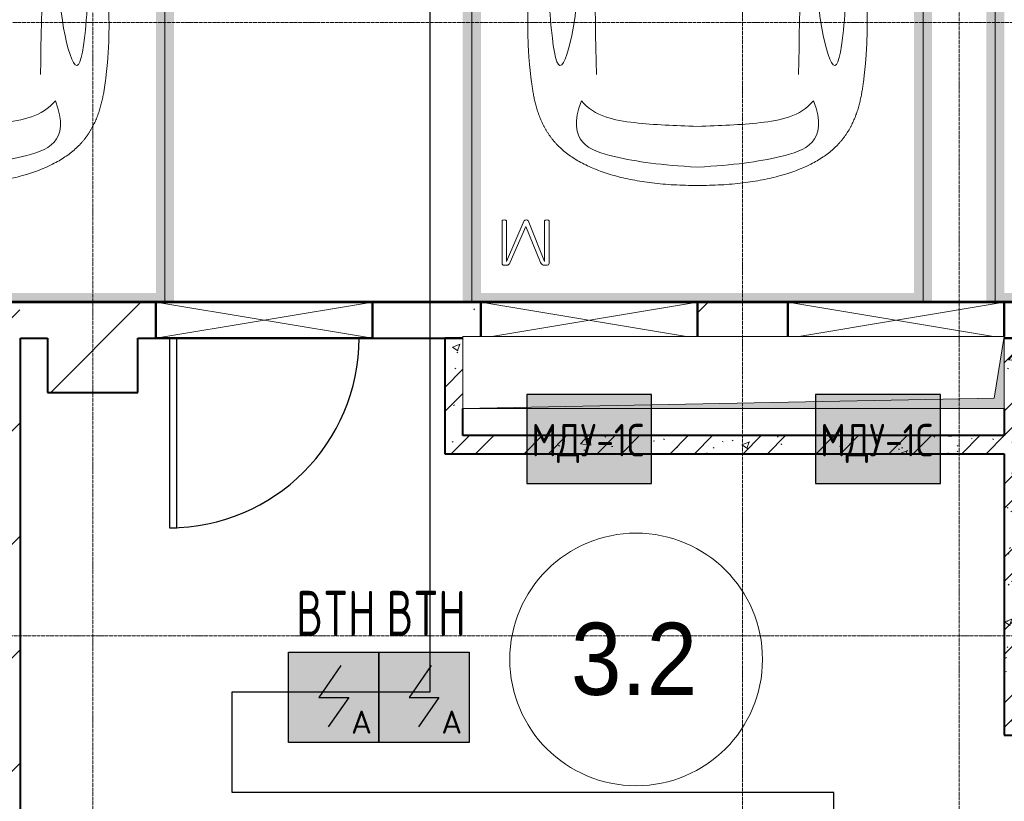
# Model space of a CAD drawing. Header units: millimetres. Extents: x -135639 to 224623, y -383017 to -59102.
# Tile 143 of 256: x 55790 to 61244, y -315932 to -311601. Entities that reach past the tile are written whole.
import ezdxf
from ezdxf.enums import TextEntityAlignment as Align

# ---------------------------------------------------------------- set-up
doc = ezdxf.new("R2010")
doc.units = ezdxf.units.MM
for name, pattern in [('CONTINOUS', [0]), ('Линия сетки', [25, 20, -2.5, 0, -2.5]), ('Невидимые', [5, 3, -2])]:
    doc.linetypes.add(name, pattern=pattern)
for name, color, linetype, lineweight in [('A-000-M_MASS', 7, 'Continuous', 18), ('A-000-MH_MASS', 7, 'Невидимые', 18), ('A-010-A_ROOM', 7, 'Continuous', 20), ('A-200-M_WALL_EXT', 7, 'Continuous', 18), ('A-200-M_WALL_INT', 7, 'Continuous', 18), ('A-200-M_WALL_PAT', 7, 'Continuous', 40), ('A-314-M_WINDOW', 7, 'Continuous', 18), ('A-325-M_DOOR', 7, 'Continuous', 18), ('A-325-M_DOOR_PANEL', 7, 'Continuous', 30), ('C-953-M_PARKING', 7, 'Continuous', 18), ('M-567-M_MECH_EQP', 7, 'Continuous', 18), ('S-280-M_COLUMN', 7, 'Continuous', 18), ('Z-030-M_GRID', 7, 'Continuous', 9), ('Z-060-M_DETAIL', 7, 'Continuous', 18), ('Арматура воздуховодов', 7, 'Continuous', 18), ('ОС', 5, 'Continuous', 25), ('ПС', 7, 'Continuous', 40), ('СС-011-ПОЖ-СИГНАЛИЗАЦИЯ', 1, 'Continuous', 30)]:
    doc.layers.add(name, color=color, linetype=linetype, lineweight=lineweight)
doc.layers.add('ССПС', color=5, linetype='Continuous')
doc.styles.add('1111', font='isocpeur.ttf')
doc.styles.add('Arial_2', font='arial.ttf', dxfattribs={"width": 0.9, "height": 400})
pattern_1 = [(50, (0, 0), (437.2423, -38.2536), [45.72, -502.92]), (355, (0, 0), (-84.5828, 458.5367), [36.576, -402.336]), (100.451, (36.44, -3.2), (352.662, 420.2802), [38.856, -427.416]), (46.184, (0, 121.9), (650.59, -100.9033), [68.58, -754.38]), (96.636, (54.2, 113.5), (569.766, 593.8263), [58.284, -641.125]), (351.184, (0, 121.9), (569.7716, 593.8214), [54.864, -603.504]), (21, (60.96, 91.44), (363.875, -245.4366), [45.72, -502.92]), (326, (60.96, 91.44), (148.3253, 442.0518), [36.576, -402.336]), (71.451, (91.3, 71), (512.201, 196.6115), [38.856, -427.416]), (37.5, (0, 0), (7.41278, 202.9318), [6.706, -390.754, 6.706, -401.726, -403.86]), (37.5, (0, 0), (7.41278, 202.9318), [-805.891, 6.706, -397.154]), (7.5, (0, 0), (160.36715, 240.43305), [6.706, -226.162, 6.706, -381.61, -153.924]), (7.5, (0, 0), (160.36715, 240.43305), [-621.182, 6.706, -147.218]), (327.5, (-135.94, 0), (325.41783, -13.7491), [6.706, -145.694, 6.706, -468.782, -630.936]), (327.5, (-135.94, 0), (325.41783, -13.7491), [-627.888, 6.706, -624.23]), (317.5, (-196.9, 0), (355.51, 61.0244), [6.706, -191.414, 6.706, -309.067, -448.056]), (317.5, (-196.9, 0), (355.51, 61.0244), [-513.893, 6.706, -441.35])]
pattern_2 = [(45, (0, 0), (-202.0558, 202.0558), []), (45, (134.7, 0), (-202.0558, 202.0558), [])]
pattern_3 = [(45, (0, 0), (-628.618, 628.618), []), (45, (628.6, 0), (-628.618, 628.618), [1111.25, -222.25, 6.706, -215.544])]

# ---------------------------------------------------------------- blocks, each defined once
blk = doc.blocks.new('A_PAR_Parking - M-V8-B2_-11_400_')
at = {"layer": 'C-953-M_PARKING', "true_color": 0xf7f9fb}
blk.add_hatch(color=7, dxfattribs=at).paths.add_polyline_path([(-1200, 2650), (-1300, 2650), (-1300, -2650), (-1200, -2650), (-1200, 2600), (1200, 2600), (1200, -2650), (1300, -2650), (1300, -650), (1250, -650), (1250, 150), (1300, 150), (1300, 2650), (-1100, 2650)])
at = {"layer": 'A-000-M_MASS', "color": 253, "true_color": 0xaaaaaa}
for points, knots in [([(0, 2003.8), (-45, 2003.7), (-131.8, 2001.4), (-251.9, 1990.7), (-361.8, 1973.6), (-494.8, 1942.4), (-606.8, 1899.6), (-686.2, 1853.3), (-726.1, 1824.5), (-753.4, 1801.8), (-773.8, 1781.9), (-788.8, 1765.5), (-799.4, 1753.1), (-809.5, 1740.4), (-818.9, 1727.5), (-827.7, 1714.4), (-836.1, 1701.2), (-843.9, 1687.9), (-851.2, 1674.4), (-857.9, 1660.8), (-864.3, 1647.2), (-870.2, 1633.6), (-875.7, 1619.8), (-880.7, 1606), (-885.4, 1592.2), (-889.8, 1578.4), (-893.7, 1564.6), (-897.4, 1550.8), (-900.7, 1537.2), (-903.9, 1523.6), (-906.6, 1510.1), (-909.2, 1496.6), (-911.6, 1483.4), (-913.8, 1470.2), (-915.7, 1457.2), (-917.5, 1444.4), (-919.2, 1431.8), (-920.9, 1419.4), (-922.8, 1403.2), (-925.1, 1383.5), (-927.6, 1360.8), (-929.8, 1338.8), (-931.7, 1317.6), (-934, 1290), (-936.3, 1256.7), (-938.2, 1217.6), (-939.4, 1178.6), (-940, 1138.8), (-940, 1097.3), (-939.6, 1053.4), (-938.7, 1006.6), (-937.5, 956.3), (-936, 902.1), (-934.3, 843.5), (-932.5, 780), (-929.8, 688.2), (-926.5, 558.6), (-922.7, 375.9), (-918.9, 163.4), (-914.9, -81.7), (-911.4, -315.4), (-908.5, -521.3), (-906.9, -630.9), (-906.1, -687.4)], [0, 0, 0, 0, 0.02381, 0.047619, 0.071429, 0.095238, 0.142857, 0.166667, 0.178571, 0.190476, 0.202381, 0.208333, 0.214286, 0.220238, 0.22619, 0.232143, 0.238095, 0.244048, 0.25, 0.255952, 0.261905, 0.267857, 0.27381, 0.279762, 0.285714, 0.291667, 0.297619, 0.303571, 0.309524, 0.315476, 0.321429, 0.327381, 0.333333, 0.339286, 0.345238, 0.35119, 0.357143, 0.363095, 0.369048, 0.380952, 0.392857, 0.404762, 0.416667, 0.428571, 0.452381, 0.47619, 0.5, 0.52381, 0.547619, 0.571429, 0.595238, 0.619048, 0.642857, 0.666667, 0.690476, 0.714286, 0.761905, 0.809524, 0.857143, 0.904762, 0.952381, 0.97619, 1, 1, 1, 1]), ([(-643, 1534.6), (-731.6, 1765.4), (-468.2, 1854.8), (-203.3, 1891), (-1.9, 1901.6)], [0, 0, 0, 0, 0.867049, 1.684227, 1.684227, 1.684227, 1.684227]), ([(-643, 1534.6), (-569.6, 1622.1), (-348.5, 1664.3), (-124, 1672.4), (-1.9, 1676.2)], [0, 0, 0, 0, 0.616728, 1.242165, 1.242165, 1.242165, 1.242165]), ([(-908.3, -1105.9), (-792, -1130), (-753.2, -859.4), (-662.6, -332.1), (-655.4, 196.5), (-660.5, 684.2), (-662.6, 1068.4), (-763.9, 1442.7), (-816.5, 1156.9), (-841.5, 605.2), (-856.7, 17.5), (-856.5, -453.9), (-853.2, -716.7)], [0, 0, 0, 0, 1.013953, 2.476159, 4.172855, 5.704608, 7.082231, 8.244161, 9.589947, 11.154659, 12.917121, 14.362976, 14.362976, 14.362976, 14.362976])]:
    blk.add_open_spline(points, degree=3, knots=knots, dxfattribs=at)
blk.add_open_spline([(-599.3, -190.1), (-592, -24.4), (-575.2, 588.2), (-560, 1389.4)], degree=3, dxfattribs=at)
at = {"layer": 'C-953-M_PARKING', "color": 253, "true_color": 0xaaaaaa}
for p, q in [((-1250, 2650), (-1250, -2650)), ((1250, 2650), (-1200, 2650))]:
    blk.add_line(p, q, dxfattribs=at)
blk = doc.blocks.new('A_PAR_Parking - M-V9-B2_-11_400_')
at = {"layer": 'C-953-M_PARKING', "true_color": 0xf7f9fb}
blk.add_hatch(color=7, dxfattribs=at).paths.add_polyline_path([(-1150, 2650), (-1300, 2650), (-1300, -2650), (-1200, -2650), (-1200, 2600), (1200, 2600), (1200, -2650), (1300, -2650), (1300, -650), (1250, -650), (1250, 150), (1300, 150), (1300, 2650), (-1127.8, 2650)])
at = {"layer": 'C-953-M_PARKING', "color": 253, "true_color": 0xaaaaaa}
for p, q in [((1200, 2650), (-1250, 2650)), ((1250, -2650), (1250, 2650))]:
    blk.add_line(p, q, dxfattribs=at)
blk = doc.blocks.new('A_PAR_Parking - M-V10-B2_-11_400_')
at = {"layer": 'C-953-M_PARKING', "true_color": 0xf7f9fb}
blk.add_hatch(color=7, dxfattribs=at).paths.add_polyline_path([(1300, 2650), (-1300, 2650), (-1300, 150), (-1250, 150), (-1250, -650), (-1300, -650), (-1300, -2650), (-1200, -2650), (-1200, 2600), (1200, 2600), (1200, -2650), (1300, -2650), (1300, 1651.6)])
at = {"layer": 'A-000-M_MASS', "color": 253, "true_color": 0xaaaaaa}
for points, knots in [([(0, 2003.8), (-45, 2003.7), (-131.8, 2001.4), (-251.9, 1990.7), (-361.8, 1973.6), (-494.8, 1942.4), (-606.8, 1899.6), (-686.2, 1853.3), (-726.1, 1824.5), (-753.4, 1801.8), (-773.8, 1781.9), (-788.8, 1765.5), (-799.4, 1753.1), (-809.5, 1740.4), (-818.9, 1727.5), (-827.7, 1714.4), (-836.1, 1701.2), (-843.9, 1687.9), (-851.2, 1674.4), (-857.9, 1660.8), (-864.3, 1647.2), (-870.2, 1633.6), (-875.7, 1619.8), (-880.7, 1606), (-885.4, 1592.2), (-889.8, 1578.4), (-893.7, 1564.6), (-897.4, 1550.8), (-900.7, 1537.2), (-903.9, 1523.6), (-906.6, 1510.1), (-909.2, 1496.6), (-911.6, 1483.4), (-913.8, 1470.2), (-915.7, 1457.2), (-917.5, 1444.4), (-919.2, 1431.8), (-920.9, 1419.4), (-922.8, 1403.2), (-925.1, 1383.5), (-927.6, 1360.8), (-929.8, 1338.8), (-931.7, 1317.6), (-934, 1290), (-936.3, 1256.7), (-938.2, 1217.6), (-939.4, 1178.6), (-940, 1138.8), (-940, 1097.3), (-939.6, 1053.4), (-938.7, 1006.6), (-937.5, 956.3), (-936, 902.1), (-934.3, 843.5), (-932.5, 780), (-929.8, 688.2), (-926.5, 558.6), (-922.7, 375.9), (-918.9, 163.4), (-914.9, -81.7), (-911.4, -315.4), (-908.5, -521.3), (-906.9, -630.9), (-906.1, -687.4)], [0, 0, 0, 0, 0.02381, 0.047619, 0.071429, 0.095238, 0.142857, 0.166667, 0.178571, 0.190476, 0.202381, 0.208333, 0.214286, 0.220238, 0.22619, 0.232143, 0.238095, 0.244048, 0.25, 0.255952, 0.261905, 0.267857, 0.27381, 0.279762, 0.285714, 0.291667, 0.297619, 0.303571, 0.309524, 0.315476, 0.321429, 0.327381, 0.333333, 0.339286, 0.345238, 0.35119, 0.357143, 0.363095, 0.369048, 0.380952, 0.392857, 0.404762, 0.416667, 0.428571, 0.452381, 0.47619, 0.5, 0.52381, 0.547619, 0.571429, 0.595238, 0.619048, 0.642857, 0.666667, 0.690476, 0.714286, 0.761905, 0.809524, 0.857143, 0.904762, 0.952381, 0.97619, 1, 1, 1, 1]), ([(906.1, -687.4), (906.9, -630.9), (908.5, -521.3), (910.7, -366.9), (912.8, -221.9), (915.6, -40.8), (918.9, 163.4), (922.7, 375.9), (926.5, 558.6), (929.8, 688.2), (932.5, 780), (935, 864.7), (937.7, 958.2), (939.4, 1038.8), (940, 1097.3), (940, 1138.8), (939.4, 1178.6), (938.2, 1217.6), (936.6, 1250.1), (934.9, 1276.7), (932.9, 1303.6), (930.5, 1331.5), (927.6, 1360.8), (925.1, 1383.5), (922.8, 1403.2), (920.9, 1419.4), (919.2, 1431.8), (917.5, 1444.4), (915.7, 1457.2), (913.8, 1470.2), (911.6, 1483.4), (909.2, 1496.6), (906.6, 1510.1), (903.9, 1523.6), (900.7, 1537.2), (897.4, 1550.8), (893.7, 1564.6), (889.8, 1578.4), (885.4, 1592.2), (880.7, 1606), (875.7, 1619.8), (870.2, 1633.6), (864.3, 1647.2), (857.9, 1660.8), (851.2, 1674.4), (843.9, 1687.9), (836.1, 1701.2), (827.7, 1714.4), (818.9, 1727.5), (809.5, 1740.4), (799.4, 1753.1), (788.8, 1765.5), (773.8, 1781.9), (753.4, 1801.8), (726.1, 1824.5), (686.2, 1853.3), (629.5, 1886.4), (550.8, 1921), (461.5, 1950.2), (361.8, 1973.6), (251.9, 1990.7), (131.8, 2001.4), (45, 2003.7), (0, 2003.8)], [0, 0, 0, 0, 0.02381, 0.047619, 0.071429, 0.095238, 0.142857, 0.190476, 0.238095, 0.285714, 0.309524, 0.333333, 0.380952, 0.428571, 0.452381, 0.47619, 0.5, 0.52381, 0.547619, 0.559524, 0.571429, 0.595238, 0.607143, 0.619048, 0.630952, 0.636905, 0.642857, 0.64881, 0.654762, 0.660714, 0.666667, 0.672619, 0.678571, 0.684524, 0.690476, 0.696429, 0.702381, 0.708333, 0.714286, 0.720238, 0.72619, 0.732143, 0.738095, 0.744048, 0.75, 0.755952, 0.761905, 0.767857, 0.77381, 0.779762, 0.785714, 0.791667, 0.797619, 0.809524, 0.821429, 0.833333, 0.857143, 0.880952, 0.904762, 0.928571, 0.952381, 0.97619, 1, 1, 1, 1]), ([(-643, 1534.6), (-731.6, 1765.4), (-468.2, 1854.8), (-203.3, 1891), (-1.9, 1901.6)], [0, 0, 0, 0, 0.867049, 1.684227, 1.684227, 1.684227, 1.684227]), ([(643, 1534.6), (731.6, 1765.4), (468.2, 1854.8), (203.3, 1891), (1.9, 1901.6)], [0, 0, 0, 0, 0.867049, 1.684227, 1.684227, 1.684227, 1.684227]), ([(-643, 1534.6), (-569.6, 1622.1), (-348.5, 1664.3), (-124, 1672.4), (-1.9, 1676.2)], [0, 0, 0, 0, 0.616728, 1.242165, 1.242165, 1.242165, 1.242165]), ([(643, 1534.6), (569.6, 1622.1), (348.5, 1664.3), (124, 1672.4), (1.9, 1676.2)], [0, 0, 0, 0, 0.616728, 1.242165, 1.242165, 1.242165, 1.242165]), ([(-908.3, -1105.9), (-792, -1130), (-753.2, -859.4), (-662.6, -332.1), (-655.4, 196.5), (-660.5, 684.2), (-662.6, 1068.4), (-763.9, 1442.7), (-816.5, 1156.9), (-841.5, 605.2), (-856.7, 17.5), (-856.5, -453.9), (-853.2, -716.7)], [0, 0, 0, 0, 1.013953, 2.476159, 4.172855, 5.704608, 7.082231, 8.244161, 9.589947, 11.154659, 12.917121, 14.362976, 14.362976, 14.362976, 14.362976]), ([(908.3, -1105.9), (792, -1130), (753.2, -859.4), (662.6, -332.1), (655.4, 196.5), (660.5, 684.2), (662.6, 1068.4), (763.9, 1442.7), (816.5, 1156.9), (841.5, 605.2), (856.7, 17.5), (856.5, -453.9), (853.2, -716.7)], [0, 0, 0, 0, 1.013953, 2.476159, 4.172855, 5.704608, 7.082231, 8.244161, 9.589947, 11.154659, 12.917121, 14.362976, 14.362976, 14.362976, 14.362976])]:
    blk.add_open_spline(points, degree=3, knots=knots, dxfattribs=at)
for points in [[(-599.3, -190.1), (-592, -24.4), (-575.2, 588.2), (-560, 1389.4)], [(599.3, -190.1), (592, -24.4), (575.2, 588.2), (560, 1389.4)]]:
    blk.add_open_spline(points, degree=3, dxfattribs=at)
at = {"layer": 'C-953-M_PARKING', "color": 253, "true_color": 0xaaaaaa}
for p, q in [((-1250, 2650), (-1250, -2650)), ((0, 2650), (-500, 2650)), ((1250, 2650), (1200, 2650)), ((1250, -2650), (1250, 2650)), ((825.8, 2443.3), (822.1, 2433.8)), ((822.1, 2433.8), (822.1, 2200.1)), ((833.1, 2445.9), (825.8, 2443.3)), ((846, 2445.9), (833.1, 2445.9)), ((854.6, 2444.9), (846, 2445.9)), ((846.5, 2200.1), (846.5, 2425.3)), ((846.5, 2425.3), (938, 2198.7)), ((861.1, 2441.8), (854.6, 2444.9)), ((865.9, 2436.9), (861.1, 2441.8)), ((869.4, 2430.3), (865.9, 2436.9)), ((950, 2231.9), (869.4, 2430.3)), ((1037.2, 2429.5), (950, 2231.9)), ((959.7, 2198.7), (1058.6, 2425.3)), ((1041.4, 2437.3), (1037.2, 2429.5)), ((1046.1, 2442.4), (1041.4, 2437.3)), ((1051.3, 2445.1), (1046.1, 2442.4)), ((1057.5, 2445.9), (1051.3, 2445.1)), ((1071.8, 2445.9), (1057.5, 2445.9)), ((1058.6, 2425.3), (1058.6, 2200.1)), ((1075.5, 2445.3), (1071.8, 2445.9)), ((1071.8, 2445.9), (1075.5, 2445.3)), ((1079, 2443.3), (1075.5, 2445.3)), ((1075.5, 2445.3), (1079, 2443.3)), ((1081.6, 2439.5), (1079, 2443.3)), ((1079, 2443.3), (1081.6, 2439.5)), ((1082.7, 2433.8), (1081.6, 2439.5)), ((1082.7, 2200.1), (1082.7, 2433.8)), ((822.1, 2200.1), (822.6, 2197.9)), ((822.6, 2197.9), (824.5, 2196.4)), ((824.5, 2196.4), (822.6, 2197.9)), ((824.5, 2196.4), (828.2, 2195.4)), ((828.2, 2195.4), (824.5, 2196.4)), ((828.2, 2195.4), (833.8, 2195)), ((833.8, 2195), (839.8, 2195.4)), ((839.8, 2195.4), (843.6, 2196.4)), ((843.6, 2196.4), (839.8, 2195.4)), ((843.6, 2196.4), (845.7, 2197.9)), ((845.7, 2197.9), (843.6, 2196.4)), ((845.7, 2197.9), (846.5, 2200.1)), ((938, 2198.7), (939, 2197.3)), ((939, 2197.3), (938, 2198.7)), ((939, 2197.3), (941, 2196.1)), ((941, 2196.1), (939, 2197.3)), ((941, 2196.1), (944.2, 2195.3)), ((944.2, 2195.3), (941, 2196.1)), ((944.2, 2195.3), (948.9, 2195)), ((948.9, 2195), (944.2, 2195.3)), ((948.9, 2195), (953.2, 2195.3)), ((953.2, 2195.3), (948.9, 2195)), ((953.2, 2195.3), (956.4, 2196.1)), ((956.4, 2196.1), (953.2, 2195.3)), ((956.4, 2196.1), (958.5, 2197.3)), ((958.5, 2197.3), (956.4, 2196.1)), ((958.5, 2197.3), (959.7, 2198.7)), ((959.7, 2198.7), (958.5, 2197.3)), ((1058.6, 2200.1), (1059.2, 2197.9)), ((1059.2, 2197.9), (1061.1, 2196.4)), ((1061.1, 2196.4), (1059.2, 2197.9)), ((1061.1, 2196.4), (1064.9, 2195.4)), ((1064.9, 2195.4), (1061.1, 2196.4)), ((1064.9, 2195.4), (1070.4, 2195)), ((1070.4, 2195), (1076.3, 2195.4)), ((1076.3, 2195.4), (1080, 2196.4)), ((1080, 2196.4), (1076.3, 2195.4)), ((1080, 2196.4), (1082.1, 2197.9)), ((1082.1, 2197.9), (1080, 2196.4)), ((1082.1, 2197.9), (1082.7, 2200.1)), ((1082.7, 2200.1), (1082.1, 2197.9))]:
    blk.add_line(p, q, dxfattribs=at)
blk = doc.blocks.new('A_MEQ_OpeningShaft-Rectangular - ОВ-2726944-B2_-11_400_')
at = {"layer": 'Z-060-M_DETAIL', "true_color": 0xe2e2e2}
blk.add_hatch(color=254, dxfattribs=at).paths.add_polyline_path([(1138.5, 0), (0, 0), (0, -400), (57.1, -57.1), (3000, 0)])
at = {"layer": 'A-000-MH_MASS', "color": 253, "linetype": 'Continuous', "true_color": 0xaaaaaa}
for p, q in [((3000, 0), (0, 0)), ((0, 0), (0, -400)), ((3000, -400), (3000, 0)), ((0, -400), (3000, -400))]:
    blk.add_line(p, q, dxfattribs=at)
at = {"layer": 'Z-060-M_DETAIL', "color": 253, "true_color": 0xaaaaaa}
for p, q in [((3000, 0), (57.1, -57.1)), ((3000, -400), (3000, 0)), ((3000, 0), (0, 0)), ((0, 0), (0, -400)), ((57.1, -57.1), (3000, 0)), ((3000, 0), (3000, -400)), ((57.1, -57.1), (0, -400)), ((0, -400), (57.1, -57.1)), ((0, -400), (3000, -400)), ((0, -400), (3000, -400))]:
    blk.add_line(p, q, dxfattribs=at)
blk = doc.blocks.new('101_Дверь_Однопольная - _ПЧ_Мет_1000х2000_Лифтовой холл_EI60_Л-3419413-B2_-11_400_')
at = {"layer": 'A-325-M_DOOR_PANEL', "color": 253, "true_color": 0xaaaaaa}
for p, q in [((525, 1150), (485, 1150)), ((485, 1150), (485, 100)), ((525, 100), (525, 1150))]:
    blk.add_line(p, q, dxfattribs=at)
blk.add_arc((525, 100), 1050, 90, 180, dxfattribs=at)
blk = doc.blocks.new('135_SLK_GD_AR_rvt-1-B2_-11_400_')
at = {"layer": 'A-200-M_WALL_PAT', "lineweight": 9, "true_color": 0xaaaaaa}
h = blk.add_hatch(dxfattribs=at)
h.set_pattern_fill('FP_1', color=253, style=0, pattern_type=2)
h.set_pattern_definition(pattern_1)
h.paths.add_polyline_path([(66700, 47710), (66800, 47710), (66800, 48350), (66700, 48350), (66700, 47958.1)])
h = blk.add_hatch(dxfattribs=at)
h.set_pattern_fill('FP_2', color=253, style=0, pattern_type=2)
h.set_pattern_definition(pattern_2)
h.paths.add_polyline_path([(66700, 47710), (66800, 47710), (66800, 48350), (66700, 48350), (66700, 47958.1)])
h = blk.add_hatch(dxfattribs=at)
h.set_pattern_fill('FP_1', color=253, style=0, pattern_type=2)
h.set_pattern_definition(pattern_1)
h.paths.add_polyline_path([(69800, 46150), (69900, 46150), (69900, 48350), (69800, 48350), (69800, 47710)])
h = blk.add_hatch(dxfattribs=at)
h.set_pattern_fill('FP_2', color=253, style=0, pattern_type=2)
h.set_pattern_definition(pattern_2)
h.paths.add_polyline_path([(69800, 46150), (69900, 46150), (69900, 48350), (69800, 48350), (69800, 47710)])
h = blk.add_hatch(dxfattribs=at)
h.set_pattern_fill('FP_1', color=253, style=0, pattern_type=2)
h.set_pattern_definition(pattern_1)
h.paths.add_polyline_path([(69800, 47710), (69800, 47810), (66800, 47810), (66800, 47710), (68661.5, 47710)])
h = blk.add_hatch(dxfattribs=at)
h.set_pattern_fill('FP_2', color=253, style=0, pattern_type=2)
h.set_pattern_definition(pattern_2)
h.paths.add_polyline_path([(69800, 47710), (69800, 47810), (66800, 47810), (66800, 47710), (68661.5, 47710)])
at = {"layer": 'A-200-M_WALL_INT', "color": 253, "lineweight": 40, "true_color": 0xaaaaaa}
for p, q in [((75352, 48552), (57750, 48552)), ((64050, 48550), (65100, 48550)), ((66300, 48550), (66900, 48550)), ((68100, 48550), (68600, 48550)), ((69800, 48550), (72350, 48550)), ((66700, 48350), (66700, 47710)), ((66800, 48350), (66700, 48350)), ((69900, 48350), (69800, 48350)), ((66800, 47810), (66800, 47960)), ((69800, 47960), (69800, 47810)), ((69800, 47810), (66800, 47810)), ((66700, 47710), (66800, 47710)), ((66800, 47710), (69800, 47710)), ((69800, 47710), (69800, 46150)), ((69800, 46150), (69900, 46150))]:
    blk.add_line(p, q, dxfattribs=at)
at = {"layer": 'A-325-M_DOOR', "color": 253, "lineweight": 18, "true_color": 0xaaaaaa, "rotation": 180}
blk.add_blockref('101_Дверь_Однопольная - _ПЧ_Мет_1000х2000_Лифтовой холл_EI60_Л-3419413-B2_-11_400_', (65700, 48450), dxfattribs=at)
at = {"layer": 'C-953-M_PARKING', "color": 253, "lineweight": 18, "true_color": 0xaaaaaa, "rotation": 180}
for name, p in [('A_PAR_Parking - M-V8-B2_-11_400_', (63900, 51200)), ('A_PAR_Parking - M-V10-B2_-11_400_', (68100, 51200)), ('A_PAR_Parking - M-V9-B2_-11_400_', (71000, 51200))]:
    blk.add_blockref(name, p, dxfattribs=at)
at = {"layer": 'M-567-M_MECH_EQP', "color": 253, "lineweight": 18, "true_color": 0xaaaaaa, "rotation": 180}
blk.add_blockref('A_MEQ_OpeningShaft-Rectangular - ОВ-2726944-B2_-11_400_', (69800, 47960), dxfattribs=at)
blk = doc.blocks.new('231_Отверстие прямоуг _Окно_Стена_ - Отверстие-2225685-B2_-11_400_')
at = {"layer": 'A-314-M_WINDOW', "color": 253, "lineweight": 50, "true_color": 0xaaaaaa}
for p, q in [((-475, -100), (-475, 90)), ((725, 90), (725, -100)), ((725, -100), (-475, -100))]:
    blk.add_line(p, q, dxfattribs=at)
at = {"layer": 'Z-060-M_DETAIL', "color": 253, "true_color": 0xaaaaaa}
for p, q in [((-475, 90), (-475, -100)), ((663.5, 89.8), (-475, -100)), ((-415, 90), (725, -100)), ((725, 90), (725, -100)), ((-475, -100), (725, -100))]:
    blk.add_line(p, q, dxfattribs=at)
blk = doc.blocks.new('231_Отверстие прямоуг _Окно_Стена_ - Отверстие-V318-B2_-11_400_')
at = {"layer": 'A-314-M_WINDOW', "color": 253, "lineweight": 50, "true_color": 0xaaaaaa}
for p, q in [((-475, -100), (-475, 90)), ((725, 90), (725, -100)), ((725, -100), (-475, -100))]:
    blk.add_line(p, q, dxfattribs=at)
at = {"layer": 'Z-060-M_DETAIL', "color": 253, "true_color": 0xaaaaaa}
for p, q in [((-475, 90), (-475, -100)), ((665, 90), (-475, -100)), ((-415, 90), (725, -100)), ((725, 90), (725, -100)), ((-475, -100), (725, -100))]:
    blk.add_line(p, q, dxfattribs=at)
blk = doc.blocks.new('231_Отверстие прямоуг _Окно_Стена_ - Отверстие-2223998-B2_-11_400_')
at = {"layer": 'A-314-M_WINDOW', "color": 253, "lineweight": 50, "true_color": 0xaaaaaa}
for p, q in [((-475, -100), (-475, 100)), ((-475, 100), (725, 100)), ((725, 100), (725, -100)), ((725, -100), (-475, -100))]:
    blk.add_line(p, q, dxfattribs=at)
at = {"layer": 'Z-060-M_DETAIL', "color": 253, "true_color": 0xaaaaaa}
for p, q in [((-475, 100), (-475, -100)), ((725, 100), (-475, 100)), ((725, 100), (-475, -100)), ((-475, 100), (725, -100)), ((725, 100), (725, -100)), ((-475, -100), (725, -100))]:
    blk.add_line(p, q, dxfattribs=at)
blk = doc.blocks.new('135_SLK_K1-2-3_KR_rvt-1-B2_-11_400_')
at = {"layer": 'A-200-M_WALL_PAT', "lineweight": 9, "true_color": 0xaaaaaa}
h = blk.add_hatch(dxfattribs=at)
h.set_pattern_fill('FP_5', color=253, style=0, pattern_type=2)
h.set_pattern_definition(pattern_3)
h.paths.add_polyline_path([(71434.5, 48350), (71700, 48350), (71700, 48550), (69800, 48550), (69800, 48350), (70741.3, 48350)])
h.paths.add_polyline_path([(72350, 48350), (72350, 48550), (72200, 48550), (72200, 48350)])
h.paths.add_polyline_path([(63800, 48350), (63800, 48550), (63350, 48550), (63350, 48350)])
h.paths.add_polyline_path([(64050, 48350), (64500, 48350), (64500, 48550), (64050, 48550), (64050, 48357.3)])
h.paths.add_polyline_path([(66581.7, 48350), (66800, 48350), (66800, 48360), (66900, 48360), (66900, 48550), (66300, 48550), (66300, 48350)])
h.paths.add_polyline_path([(60342.3, 48350), (60900, 48350), (60900, 48550), (58250, 48550), (58250, 48350), (59649, 48350)])
h.paths.add_polyline_path([(62422.1, 48350), (63100, 48350), (63100, 48550), (61400, 48550), (61400, 48350), (61728.8, 48350)])
h.paths.add_polyline_path([(65100, 48350), (65100, 48550), (65000, 48550), (65000, 48350)])
h = blk.add_hatch(dxfattribs=at)
h.set_pattern_fill('FP_5', color=253, style=0, pattern_type=2)
h.set_pattern_definition(pattern_3)
h.paths.add_polyline_path([(64350, 40050), (64350, 48350), (64150, 48350), (64150, 40265), (64215, 40265), (64215, 40250), (64150, 40250), (64150, 40050)])
at = {"layer": 'S-280-M_COLUMN', "lineweight": 9, "true_color": 0xaaaaaa}
h = blk.add_hatch(dxfattribs=at)
h.set_pattern_fill('FP_5', color=253, style=0, pattern_type=2)
h.set_pattern_definition(pattern_3)
h.paths.add_polyline_path([(65000, 48050), (65000, 48550), (64500, 48550), (64500, 48050)])
h = blk.add_hatch(dxfattribs=at)
h.set_pattern_fill('FP_5', color=253, style=0, pattern_type=2)
h.set_pattern_definition(pattern_3)
h.paths.add_polyline_path([(68600, 48360), (68600, 48550), (68100, 48550), (68100, 48360)])
at = {"layer": 'A-200-M_WALL_EXT', "color": 253, "lineweight": 40, "true_color": 0xaaaaaa}
for p, q in [((64500, 48550), (64050, 48550)), ((65100, 48550), (65000, 48550)), ((66900, 48550), (66300, 48550)), ((71700, 48550), (69800, 48550)), ((64350, 48350), (64500, 48350)), ((64350, 40250), (64350, 48350)), ((65000, 48350), (65100, 48350)), ((66300, 48350), (66800, 48350)), ((69800, 48350), (71700, 48350))]:
    blk.add_line(p, q, dxfattribs=at)
at = {"layer": 'S-280-M_COLUMN', "color": 253, "lineweight": 40, "true_color": 0xaaaaaa}
for p, q in [((65000, 48550), (64500, 48550)), ((68600, 48550), (68100, 48550)), ((64500, 48350), (64500, 48050)), ((65000, 48050), (65000, 48350)), ((64500, 48050), (65000, 48050))]:
    blk.add_line(p, q, dxfattribs=at)
at = {"layer": 'A-314-M_WINDOW', "color": 253, "lineweight": 18, "true_color": 0xaaaaaa, "rotation": 180}
for name, p in [('231_Отверстие прямоуг _Окно_Стена_ - Отверстие-2223998-B2_-11_400_', (65825, 48450)), ('231_Отверстие прямоуг _Окно_Стена_ - Отверстие-V318-B2_-11_400_', (67625, 48450)), ('231_Отверстие прямоуг _Окно_Стена_ - Отверстие-2225685-B2_-11_400_', (69325, 48450))]:
    blk.add_blockref(name, p, dxfattribs=at)
blk = doc.blocks.new('050_Марка_Помещение - Номер-620969-B2_-11_400_')
at = {"layer": 'A-010-A_ROOM', "color": 253, "true_color": 0xaaaaaa}
blk.add_circle((0, 0), 3.5, dxfattribs=at)
blk = doc.blocks.new('-2 этаж')
at = {"layer": 'Z-030-M_GRID', "color": 253, "linetype": 'Линия сетки', "true_color": 0xaaaaaa}
for p, q in [((323842.3, -369624.4), (323842.3, -260673.4)), ((327442.3, -369624.2), (327442.3, -260673.2)), ((328642.3, -367088.3), (328642.3, -260672.8)), ((412500.8, -299827.3), (255411.1, -299827.3)), ((415041.1, -303227.3), (255411.3, -303227.3))]:
    blk.add_line(p, q, dxfattribs=at)
at = {"lineweight": 5}
for name in ['135_SLK_GD_AR_rvt-1-B2_-11_400_', '135_SLK_K1-2-3_KR_rvt-1-B2_-11_400_']:
    blk.add_blockref(name, (259092.3, -349927.3), dxfattribs=at)
at = {"layer": 'A-010-A_ROOM', "color": 253, "true_color": 0xaaaaaa, "xscale": 199.9999999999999, "yscale": 199.9999999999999, "zscale": 199.9999999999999}
blk.add_blockref('050_Марка_Помещение - Номер-620969-B2_-11_400_', (326852.6, -303357.3), dxfattribs=at)
at = {"layer": 'A-010-A_ROOM', "color": 253, "lineweight": 9, "true_color": 0xaaaaaa, "insert": (326491.3, -303153.8), "char_height": 400, "width": 865.822, "attachment_point": 1, "style": 'Arial_2'}
blk.add_mtext('3.2', dxfattribs=at)
blk = doc.blocks.new('*U4706')
at = {"lineweight": 35, "true_color": 0xffffff}
h = blk.add_hatch(color=7, dxfattribs=at)
h.dxf.hatch_style = 1
h.paths.add_polyline_path([(0, 499.6), (0, 0), (499.6, 0), (499.6, 499.6)])
at = {"color": 1, "linetype": 'ByBlock', "lineweight": -2}
for p, q in [((289.5, 426.3), (166.9, 249.8)), ((166.9, 249.8), (332.7, 249.8)), ((332.7, 249.8), (219.3, 86.3))]:
    blk.add_line(p, q, dxfattribs=at)
at = {"color": 1, "linetype": 'ByBlock', "lineweight": -2, "ltscale": 0.1}
blk.add_lwpolyline([(0, 499.6), (499.6, 499.6), (499.6, 0), (0, 0)], close=True, dxfattribs=at)
at = {"color": 1, "linetype": 'ByBlock', "lineweight": -2, "ltscale": 1000, "style": '1111'}
blk.add_text('A', height=128.1, dxfattribs=at).set_placement((403.4, 49.2), align=Align.CENTER)
at = {"color": 0, "linetype": 'ByBlock', "lineweight": -2, "style": '1111'}
blk.add_attdef('INDEX', (-63.3, -234.7), '', height=125, dxfattribs=at)
at = {"color": 0, "linetype": 'ByBlock', "lineweight": -2, "style": '1111', "flags": 1}
for tag, p in [('NAME_DEVICE', (-64.1, -421.2)), ('NUM_POM', (-81.6, -847))]:
    blk.add_attdef(tag, p, '', height=125, dxfattribs=at)
at = {"color": 0, "linetype": 'ByBlock', "lineweight": -2, "style": '1111', "width": 0.7}
blk.add_attdef('NUM_DEVICE', (-64.1, -629.5), '', height=125, dxfattribs=at)
blk = doc.blocks.new('ger')
at = {"lineweight": 40, "ltscale": 2, "true_color": 0xffffff}
h = blk.add_hatch(color=7, dxfattribs=at)
h.dxf.hatch_style = 1
h.paths.add_polyline_path([(491036.1, -67335.5), (491036.1, -66842.7), (490344.7, -66842.7), (490344.7, -67335.5)])
at = {"layer": 'ОС', "color": 1, "lineweight": 30}
blk.add_lwpolyline([(491036.1, -66842.7), (490344.7, -66842.7), (490344.7, -67335.5), (491036.1, -67335.5)], close=True, dxfattribs=at)
at = {"layer": 'ССПС', "color": 1, "lineweight": -2, "ltscale": 1000, "style": '1111', "width": 0.8}
blk.add_text('МДУ-1С', height=180, dxfattribs=at).set_placement((490370.6, -67185.8))

msp = doc.modelspace()

# ---------------------------------------------------------------- linework, layer by layer
at = {"layer": 'СС-011-ПОЖ-СИГНАЛИЗАЦИЯ', "lineweight": 30}
msp.add_lwpolyline([(52418.6, -317346.2), (59305.3, -317346.2), (59305.3, -319187.4), (60299.2, -319187.4), (60299.2, -315883.5), (56966.1, -315883.5), (56966.1, -315325), (58063.7, -315325), (58063.7, -310315.5), (56748.8, -310315.5), (56748.8, -309310.5), (64892.2, -309310.5), (64892.2, -310339.3), (65386.7, -310339.3), (65386.7, -317109.2), (64405.4, -317109.2), (64405.4, -317617.9), (64405.4, -323936.7), (65500.1, -323936.7), (72633.1, -323936.7), (72633.1, -321990.8), (108753.8, -321990.8), (108753.8, -326935.6)], dxfattribs=at)

# ---------------------------------------------------------------- block references
at = {"color": 0}
msp.add_blockref('-2 этаж', (-267647.8, -11788.6), dxfattribs=at)
at = {"layer": 'Арматура воздуховодов', "lineweight": 30}
for p in [(-431745.9, -246835), (-430145.9, -246835)]:
    msp.add_blockref('ger', p, dxfattribs=at)
at = {"layer": 'ПС', "color": 7, "linetype": 'CONTINOUS', "lineweight": 30, "ltscale": 100}
ref = msp.add_blockref('*U4706', (57279.6, -315606.3), dxfattribs=dict(at, xscale=1.000736, yscale=1.000736, zscale=1.000736))
ref.add_attrib('NUM_DEVICE', 'BTH', dxfattribs={"layer": '0', "color": 0, "linetype": 'ByBlock', "lineweight": -2, "ltscale": 100, "height": 250.18, "style": '1111', "width": 0.7}).set_placement((57541.3, -315015.8), align=Align.CENTER)
ref = msp.add_blockref('*U4706', (57779.5, -315606.3), dxfattribs=dict(at, xscale=1.000736, yscale=1.000736, zscale=1.000736))
ref.add_attrib('NUM_DEVICE', 'BTH', dxfattribs={"layer": '0', "color": 0, "linetype": 'ByBlock', "lineweight": -2, "ltscale": 100, "height": 250.18, "style": '1111', "width": 0.7}).set_placement((58041.3, -315015.8), align=Align.CENTER)

doc.saveas('drawing.dxf')
